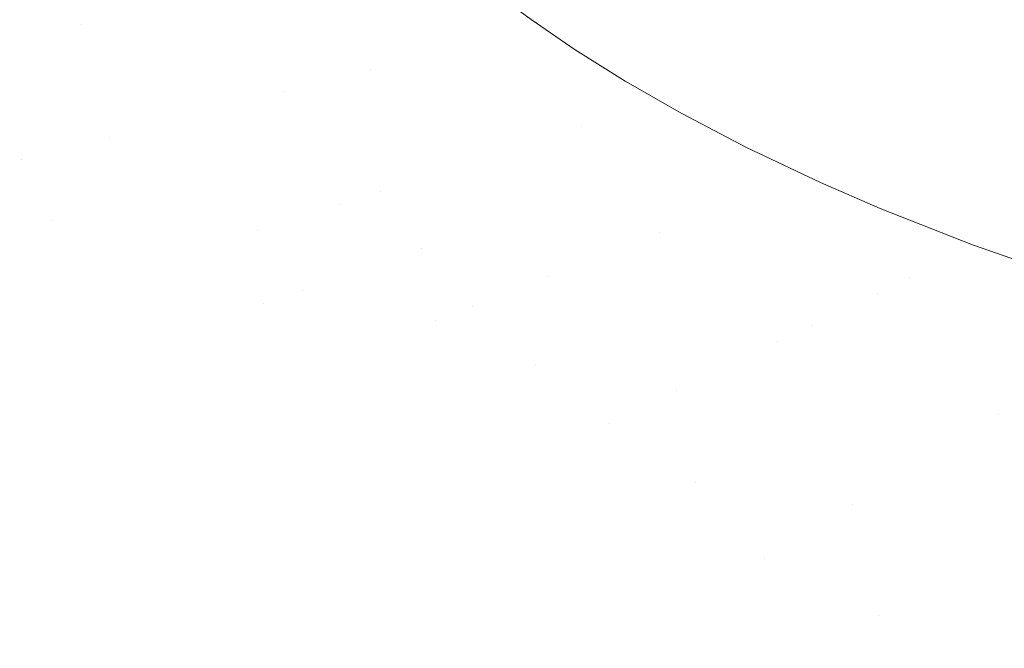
# Model space of a CAD drawing. Header units: centimetres. Extents: x -62 to 63, y 4 to 6.
# Tile 201 of 256: x -19.7927 to -19.6876, y 4.5819 to 4.6489. Entities that reach past the tile are written whole.
import ezdxf

# ---------------------------------------------------------------- set-up
doc = ezdxf.new("R2010")
doc.units = ezdxf.units.CM
doc.header["$LTSCALE"] = 2.54
doc.layers.add('Lucido design-1', color=7, linetype='Continuous')

# ---------------------------------------------------------------- blocks, each defined once
blk = doc.blocks.new('Gruppo-4-1')
at = {"color": 7, "linetype": 'Continuous', "lineweight": 9}
blk.add_3dface([(-61.85145, 5.90021, -2276.22217), (-61.85145, 4.30021, -2276.22217), (62.97838, 4.30021, -2276.22217), (62.97838, 5.90021, -2276.22217)], dxfattribs=at)
for points, invisible_edges in [([(-19.77134, 5.90021, -2276.62217), (-19.73341, 4.64575, -2276.62217), (-19.7381, 4.64895, -2276.62217)], 9), ([(-19.77134, 5.90021, -2276.62217), (-19.72809, 4.64241, -2276.62217), (-19.73341, 4.64575, -2276.62217)], 9), ([(-19.77134, 5.90021, -2276.62217), (-19.72203, 4.63893, -2276.62217), (-19.72809, 4.64241, -2276.62217)], 9), ([(-19.77134, 5.90021, -2276.62217), (-19.53626, 4.60021, -2276.62217), (-19.55781, 4.60063, -2276.62217)], 9), ([(-19.77134, 5.90021, -2276.62217), (-19.71512, 4.63532, -2276.62217), (-19.72203, 4.63893, -2276.62217)], 9), ([(-19.55781, 4.60063, -2276.62217), (-19.58122, 4.60206, -2276.62217), (-19.60128, 4.60411, -2276.62217), (-19.77134, 5.90021, -2276.62217)], 12), ([(-19.77134, 5.90021, -2276.62217), (-19.70725, 4.63159, -2276.62217), (-19.71512, 4.63532, -2276.62217)], 9), ([(-19.77134, 5.90021, -2276.62217), (-19.69083, 4.62487, -2276.62217), (-19.69103, 4.62494, -2276.62217), (-19.70087, 4.62882, -2276.62217)], 9), ([(-19.60128, 4.60411, -2276.62217), (-19.62007, 4.60678, -2276.62217), (-19.77134, 5.90021, -2276.62217)], 10), ([(-19.70087, 4.62882, -2276.62217), (-19.70725, 4.63159, -2276.62217), (-19.77134, 5.90021, -2276.62217)], 10), ([(-19.77134, 5.90021, -2276.62217), (-19.64687, 4.61205, -2276.62217), (-19.65313, 4.61345, -2276.62217), (-19.66727, 4.61718, -2276.62217)], 9), ([(-19.62007, 4.60678, -2276.62217), (-19.63739, 4.60994, -2276.62217), (-19.77134, 5.90021, -2276.62217)], 10), ([(-19.66727, 4.61718, -2276.62217), (-19.67987, 4.62104, -2276.62217), (-19.69083, 4.62487, -2276.62217), (-19.77134, 5.90021, -2276.62217)], 12), ([(-19.77134, 5.90021, -2276.62217), (20.89618, 4.68694, -2276.62217), (20.66318, 4.60021, -2276.62217), (-19.53626, 4.60021, -2276.62217)], 11), ([(-19.63739, 4.60994, -2276.62217), (-19.64687, 4.61205, -2276.62217), (-19.77134, 5.90021, -2276.62217)], 10), ([(-19.78554, 4.65954, -2276.62309), (-19.77624, 4.65045, -2276.62309), (-19.78602, 4.64842, -2276.62384), (-19.79569, 4.65789, -2276.62384)], 15), ([(-19.80591, 4.65622, -2276.62482), (-19.79569, 4.65789, -2276.62384), (-19.78602, 4.64842, -2276.62384), (-19.79585, 4.64638, -2276.62482)], 15), ([(-19.75521, 4.64362, -2276.62257), (-19.76656, 4.65245, -2276.62257), (-19.75699, 4.65444, -2276.62227)], 11), ([(-19.75521, 4.64362, -2276.62257), (-19.75699, 4.65444, -2276.62227), (-19.73271, 4.63754, -2276.62227)], 11), ([(-19.73271, 4.63754, -2276.62227), (-19.75699, 4.65444, -2276.62227), (-19.74222, 4.652, -2276.62217), (-19.7381, 4.64895, -2276.62217)], 11), ([(-19.76442, 4.64124, -2276.62309), (-19.77624, 4.65045, -2276.62309), (-19.76656, 4.65245, -2276.62257), (-19.75521, 4.64362, -2276.62257)], 15), ([(-19.77372, 4.63883, -2276.62384), (-19.78602, 4.64842, -2276.62384), (-19.77624, 4.65045, -2276.62309), (-19.76442, 4.64124, -2276.62309)], 15), ([(-19.73271, 4.63754, -2276.62227), (-19.7381, 4.64895, -2276.62217), (-19.73341, 4.64575, -2276.62217)], 9), ([(-19.78982, 4.6414, -2276.62482), (-19.79585, 4.64638, -2276.62482), (-19.78602, 4.64842, -2276.62384)], 11), ([(-19.78307, 4.63642, -2276.62482), (-19.78982, 4.6414, -2276.62482), (-19.78602, 4.64842, -2276.62384)], 11), ([(-19.78602, 4.64842, -2276.62384), (-19.77372, 4.63883, -2276.62384), (-19.78307, 4.63642, -2276.62482)], 11), ([(-19.79945, 4.63917, -2276.62603), (-19.80571, 4.64433, -2276.62603), (-19.79585, 4.64638, -2276.62482), (-19.78982, 4.6414, -2276.62482)], 15), ([(-19.73271, 4.63754, -2276.62227), (-19.73341, 4.64575, -2276.62217), (-19.72809, 4.64241, -2276.62217)], 9), ([(-19.75521, 4.64362, -2276.62257), (-19.74122, 4.63482, -2276.62257), (-19.74984, 4.63207, -2276.62309), (-19.76442, 4.64124, -2276.62309)], 15), ([(-19.73271, 4.63754, -2276.62227), (-19.74122, 4.63482, -2276.62257), (-19.75521, 4.64362, -2276.62257)], 11), ([(-19.78982, 4.6414, -2276.62482), (-19.78307, 4.63642, -2276.62482), (-19.79244, 4.63399, -2276.62603), (-19.79945, 4.63917, -2276.62603)], 15), ([(-19.72809, 4.64241, -2276.62217), (-19.72203, 4.63893, -2276.62217), (-19.73271, 4.63754, -2276.62227)], 10), ([(-19.7665, 4.63405, -2276.62384), (-19.77372, 4.63883, -2276.62384), (-19.76442, 4.64124, -2276.62309)], 11), ([(-19.75854, 4.62929, -2276.62384), (-19.7665, 4.63405, -2276.62384), (-19.76442, 4.64124, -2276.62309)], 11), ([(-19.76442, 4.64124, -2276.62309), (-19.75419, 4.63068, -2276.62344), (-19.75854, 4.62929, -2276.62384)], 11), ([(-19.76442, 4.64124, -2276.62309), (-19.74984, 4.63207, -2276.62309), (-19.75419, 4.63068, -2276.62344)], 11), ([(-19.79945, 4.63917, -2276.62603), (-19.79244, 4.63399, -2276.62603), (-19.8018, 4.63158, -2276.62749), (-19.80906, 4.63694, -2276.62749)], 15), ([(-19.77557, 4.63144, -2276.62482), (-19.78307, 4.63642, -2276.62482), (-19.77372, 4.63883, -2276.62384), (-19.7665, 4.63405, -2276.62384)], 15), ([(-19.73271, 4.63754, -2276.62227), (-19.72203, 4.63893, -2276.62217), (-19.71512, 4.63532, -2276.62217)], 9), ([(-19.72442, 4.62624, -2276.62257), (-19.74122, 4.63482, -2276.62257), (-19.73271, 4.63754, -2276.62227)], 11), ([(-19.72442, 4.62624, -2276.62257), (-19.73271, 4.63754, -2276.62227), (-19.70121, 4.61981, -2276.6224)], 11), ([(-19.73271, 4.63754, -2276.62227), (-19.69772, 4.62151, -2276.62227), (-19.70121, 4.61981, -2276.6224)], 11), ([(-19.69772, 4.62151, -2276.62227), (-19.73271, 4.63754, -2276.62227), (-19.71512, 4.63532, -2276.62217), (-19.70725, 4.63159, -2276.62217)], 11), ([(-19.78466, 4.62883, -2276.62603), (-19.79244, 4.63399, -2276.62603), (-19.78307, 4.63642, -2276.62482), (-19.77557, 4.63144, -2276.62482)], 15), ([(-19.7665, 4.63405, -2276.62384), (-19.75854, 4.62929, -2276.62384), (-19.7673, 4.6265, -2276.62482), (-19.77557, 4.63144, -2276.62482)], 15), ([(-19.73234, 4.62313, -2276.62309), (-19.74984, 4.63207, -2276.62309), (-19.74122, 4.63482, -2276.62257), (-19.72442, 4.62624, -2276.62257)], 15), ([(-19.79373, 4.62622, -2276.62749), (-19.8018, 4.63158, -2276.62749), (-19.79244, 4.63399, -2276.62603)], 11), ([(-19.79244, 4.63399, -2276.62603), (-19.7892, 4.62753, -2276.62673), (-19.79373, 4.62622, -2276.62749)], 11), ([(-19.79244, 4.63399, -2276.62603), (-19.78466, 4.62883, -2276.62603), (-19.7892, 4.62753, -2276.62673)], 11), ([(-19.75419, 4.63068, -2276.62344), (-19.74984, 4.63207, -2276.62309), (-19.73234, 4.62313, -2276.62309), (-19.73632, 4.62157, -2276.62344)], 15), ([(-19.77557, 4.63144, -2276.62482), (-19.7673, 4.6265, -2276.62482), (-19.77607, 4.6237, -2276.62603), (-19.78466, 4.62883, -2276.62603)], 15), ([(-19.70725, 4.63159, -2276.62217), (-19.70087, 4.62882, -2276.62217), (-19.69772, 4.62151, -2276.62227)], 10), ([(-19.74982, 4.6246, -2276.62384), (-19.75854, 4.62929, -2276.62384), (-19.75419, 4.63068, -2276.62344)], 11), ([(-19.74982, 4.6246, -2276.62384), (-19.75419, 4.63068, -2276.62344), (-19.73632, 4.62157, -2276.62344)], 11), ([(-19.7892, 4.62753, -2276.62673), (-19.78466, 4.62883, -2276.62603), (-19.77607, 4.6237, -2276.62603), (-19.78046, 4.6223, -2276.62673)], 15), ([(-19.75823, 4.62162, -2276.62482), (-19.7673, 4.6265, -2276.62482), (-19.75854, 4.62929, -2276.62384), (-19.74982, 4.6246, -2276.62384)], 15), ([(-19.70087, 4.62882, -2276.62217), (-19.69103, 4.62494, -2276.62217), (-19.69772, 4.62151, -2276.62227)], 10), ([(-19.78046, 4.6223, -2276.62673), (-19.78483, 4.62091, -2276.62749), (-19.79373, 4.62622, -2276.62749), (-19.7892, 4.62753, -2276.62673)], 15), ([(-19.79825, 4.62492, -2276.62831), (-19.79373, 4.62622, -2276.62749), (-19.78483, 4.62091, -2276.62749), (-19.7892, 4.61951, -2276.62831)], 15), ([(-19.76666, 4.61864, -2276.62603), (-19.77607, 4.6237, -2276.62603), (-19.7673, 4.6265, -2276.62482)], 11), ([(-19.7673, 4.6265, -2276.62482), (-19.76245, 4.62013, -2276.62539), (-19.76666, 4.61864, -2276.62603)], 11), ([(-19.7673, 4.6265, -2276.62482), (-19.75823, 4.62162, -2276.62482), (-19.76245, 4.62013, -2276.62539)], 11), ([(-19.71181, 4.61465, -2276.62309), (-19.73234, 4.62313, -2276.62309), (-19.72442, 4.62624, -2276.62257)], 11), ([(-19.70121, 4.61981, -2276.6224), (-19.70472, 4.6181, -2276.62257), (-19.72442, 4.62624, -2276.62257)], 11), ([(-19.72442, 4.62624, -2276.62257), (-19.70825, 4.61638, -2276.62281), (-19.71181, 4.61465, -2276.62309)], 11), ([(-19.72442, 4.62624, -2276.62257), (-19.70472, 4.6181, -2276.62257), (-19.70825, 4.61638, -2276.62281)], 11), ([(-19.7892, 4.61951, -2276.62831), (-19.79355, 4.61813, -2276.62919), (-19.80276, 4.62363, -2276.62919), (-19.79825, 4.62492, -2276.62831)], 15), ([(-19.74836, 4.61683, -2276.62482), (-19.75823, 4.62162, -2276.62482), (-19.74982, 4.6246, -2276.62384)], 11), ([(-19.74982, 4.6246, -2276.62384), (-19.74434, 4.61842, -2276.6243), (-19.74836, 4.61683, -2276.62482)], 11), ([(-19.74982, 4.6246, -2276.62384), (-19.74032, 4.61999, -2276.62384), (-19.74434, 4.61842, -2276.6243)], 11), ([(-19.73632, 4.62157, -2276.62344), (-19.74032, 4.61999, -2276.62384), (-19.74982, 4.6246, -2276.62384)], 11), ([(-19.69103, 4.62494, -2276.62217), (-19.69083, 4.62487, -2276.62217), (-19.69772, 4.62151, -2276.62227)], 10), ([(-19.69772, 4.62151, -2276.62227), (-19.69083, 4.62487, -2276.62217), (-19.67987, 4.62104, -2276.62217)], 9), ([(-19.78046, 4.6223, -2276.62673), (-19.77607, 4.6237, -2276.62603), (-19.76666, 4.61864, -2276.62603), (-19.77088, 4.61715, -2276.62673)], 15), ([(-19.73632, 4.62157, -2276.62344), (-19.73234, 4.62313, -2276.62309), (-19.71181, 4.61465, -2276.62309), (-19.71538, 4.61291, -2276.62344)], 15), ([(-19.77088, 4.61715, -2276.62673), (-19.77508, 4.61566, -2276.62749), (-19.78483, 4.62091, -2276.62749), (-19.78046, 4.6223, -2276.62673)], 15), ([(-19.76245, 4.62013, -2276.62539), (-19.75823, 4.62162, -2276.62482), (-19.74836, 4.61683, -2276.62482), (-19.75239, 4.61525, -2276.62539)], 15), ([(-19.71538, 4.61291, -2276.62344), (-19.71896, 4.61116, -2276.62384), (-19.74032, 4.61999, -2276.62384), (-19.73632, 4.62157, -2276.62344)], 15), ([(-19.70121, 4.61981, -2276.6224), (-19.69772, 4.62151, -2276.62227), (-19.65182, 4.60804, -2276.62227), (-19.65431, 4.60605, -2276.6224)], 15), ([(-19.65182, 4.60804, -2276.62227), (-19.69772, 4.62151, -2276.62227), (-19.67987, 4.62104, -2276.62217), (-19.66727, 4.61718, -2276.62217)], 11), ([(-19.7892, 4.61951, -2276.62831), (-19.78483, 4.62091, -2276.62749), (-19.77508, 4.61566, -2276.62749), (-19.77928, 4.61417, -2276.62831)], 15), ([(-19.77928, 4.61417, -2276.62831), (-19.78346, 4.61269, -2276.62919), (-19.79355, 4.61813, -2276.62919), (-19.7892, 4.61951, -2276.62831)], 15), ([(-19.75239, 4.61525, -2276.62539), (-19.75641, 4.61367, -2276.62603), (-19.76666, 4.61864, -2276.62603), (-19.76245, 4.62013, -2276.62539)], 15), ([(-19.74434, 4.61842, -2276.6243), (-19.74032, 4.61999, -2276.62384), (-19.71896, 4.61116, -2276.62384), (-19.72255, 4.60941, -2276.6243)], 15), ([(-19.65431, 4.60605, -2276.6224), (-19.65682, 4.60405, -2276.62257), (-19.70472, 4.6181, -2276.62257), (-19.70121, 4.61981, -2276.6224)], 15), ([(-19.77088, 4.61715, -2276.62673), (-19.76666, 4.61864, -2276.62603), (-19.75641, 4.61367, -2276.62603), (-19.76044, 4.61209, -2276.62673)], 15), ([(-19.73767, 4.61217, -2276.62482), (-19.74836, 4.61683, -2276.62482), (-19.74434, 4.61842, -2276.6243)], 11), ([(-19.73767, 4.61217, -2276.62482), (-19.74434, 4.61842, -2276.6243), (-19.72255, 4.60941, -2276.6243)], 11), ([(-19.79788, 4.61674, -2276.63014), (-19.79355, 4.61813, -2276.62919), (-19.78346, 4.61269, -2276.62919), (-19.78762, 4.61122, -2276.63014)], 15), ([(-19.70825, 4.61638, -2276.62281), (-19.70472, 4.6181, -2276.62257), (-19.65682, 4.60405, -2276.62257), (-19.65935, 4.60203, -2276.62281)], 15), ([(-19.78762, 4.61122, -2276.63014), (-19.79175, 4.60976, -2276.63114), (-19.80218, 4.61537, -2276.63114), (-19.79788, 4.61674, -2276.63014)], 15), ([(-19.76044, 4.61209, -2276.62673), (-19.76446, 4.61051, -2276.62749), (-19.77508, 4.61566, -2276.62749), (-19.77088, 4.61715, -2276.62673)], 15), ([(-19.75239, 4.61525, -2276.62539), (-19.74836, 4.61683, -2276.62482), (-19.73767, 4.61217, -2276.62482), (-19.74149, 4.6105, -2276.62539)], 15), ([(-19.68828, 4.60685, -2276.62309), (-19.71181, 4.61465, -2276.62309), (-19.70825, 4.61638, -2276.62281)], 11), ([(-19.68828, 4.60685, -2276.62309), (-19.70825, 4.61638, -2276.62281), (-19.65935, 4.60203, -2276.62281)], 11), ([(-19.80646, 4.61401, -2276.63221), (-19.80218, 4.61537, -2276.63114), (-19.79175, 4.60976, -2276.63114), (-19.79586, 4.6083, -2276.63221)], 15), ([(-19.77928, 4.61417, -2276.62831), (-19.77508, 4.61566, -2276.62749), (-19.76446, 4.61051, -2276.62749), (-19.76847, 4.60893, -2276.62831)], 15), ([(-19.74149, 4.6105, -2276.62539), (-19.74532, 4.60882, -2276.62603), (-19.75641, 4.61367, -2276.62603), (-19.75239, 4.61525, -2276.62539)], 15), ([(-19.76847, 4.60893, -2276.62831), (-19.77246, 4.60736, -2276.62919), (-19.78346, 4.61269, -2276.62919), (-19.77928, 4.61417, -2276.62831)], 15), ([(-19.71538, 4.61291, -2276.62344), (-19.71181, 4.61465, -2276.62309), (-19.68828, 4.60685, -2276.62309), (-19.69137, 4.60495, -2276.62344)], 15), ([(-19.76044, 4.61209, -2276.62673), (-19.75641, 4.61367, -2276.62603), (-19.74532, 4.60882, -2276.62603), (-19.74914, 4.60715, -2276.62673)], 15), ([(-19.78762, 4.61122, -2276.63014), (-19.78346, 4.61269, -2276.62919), (-19.77246, 4.60736, -2276.62919), (-19.77644, 4.6058, -2276.63014)], 15), ([(-19.74914, 4.60715, -2276.62673), (-19.75295, 4.60548, -2276.62749), (-19.76446, 4.61051, -2276.62749), (-19.76044, 4.61209, -2276.62673)], 15), ([(-19.74149, 4.6105, -2276.62539), (-19.73767, 4.61217, -2276.62482), (-19.72615, 4.60765, -2276.62482), (-19.72976, 4.6059, -2276.62539)], 15), ([(-19.72255, 4.60941, -2276.6243), (-19.72615, 4.60765, -2276.62482), (-19.73767, 4.61217, -2276.62482)], 11), ([(-19.69137, 4.60495, -2276.62344), (-19.69447, 4.60305, -2276.62384), (-19.71896, 4.61116, -2276.62384), (-19.71538, 4.61291, -2276.62344)], 15), ([(-19.77644, 4.6058, -2276.63014), (-19.78039, 4.60424, -2276.63114), (-19.79175, 4.60976, -2276.63114), (-19.78762, 4.61122, -2276.63014)], 15), ([(-19.72255, 4.60941, -2276.6243), (-19.71896, 4.61116, -2276.62384), (-19.69447, 4.60305, -2276.62384), (-19.69758, 4.60114, -2276.6243)], 15), ([(-19.76847, 4.60893, -2276.62831), (-19.76446, 4.61051, -2276.62749), (-19.75295, 4.60548, -2276.62749), (-19.75676, 4.60382, -2276.62831)], 15), ([(-19.72976, 4.6059, -2276.62539), (-19.73336, 4.60414, -2276.62603), (-19.74532, 4.60882, -2276.62603), (-19.74149, 4.6105, -2276.62539)], 15), ([(-19.79586, 4.6083, -2276.63221), (-19.79175, 4.60976, -2276.63114), (-19.78039, 4.60424, -2276.63114), (-19.78431, 4.6027, -2276.63221)], 15), ([(-19.75676, 4.60382, -2276.62831), (-19.76055, 4.60216, -2276.62919), (-19.77246, 4.60736, -2276.62919), (-19.76847, 4.60893, -2276.62831)], 15), ([(-19.74914, 4.60715, -2276.62673), (-19.74532, 4.60882, -2276.62603), (-19.73336, 4.60414, -2276.62603), (-19.73697, 4.60238, -2276.62673)], 15), ([(-19.69758, 4.60114, -2276.6243), (-19.7007, 4.59922, -2276.62482), (-19.72615, 4.60765, -2276.62482), (-19.72255, 4.60941, -2276.6243)], 15), ([(-19.78431, 4.6027, -2276.63221), (-19.78821, 4.60117, -2276.63334), (-19.79994, 4.60686, -2276.63334), (-19.79586, 4.6083, -2276.63221)], 15), ([(-19.80397, 4.60543, -2276.63453), (-19.79994, 4.60686, -2276.63334), (-19.78821, 4.60117, -2276.63334), (-19.79206, 4.59965, -2276.63453)], 15), ([(-19.77644, 4.6058, -2276.63014), (-19.77246, 4.60736, -2276.62919), (-19.76055, 4.60216, -2276.62919), (-19.76433, 4.60051, -2276.63014)], 15), ([(-19.73697, 4.60238, -2276.62673), (-19.74057, 4.60063, -2276.62749), (-19.75295, 4.60548, -2276.62749), (-19.74914, 4.60715, -2276.62673)], 15), ([(-19.70382, 4.5973, -2276.62539), (-19.72976, 4.6059, -2276.62539), (-19.72615, 4.60765, -2276.62482), (-19.7007, 4.59922, -2276.62482)], 15), ([(-19.69137, 4.60495, -2276.62344), (-19.68828, 4.60685, -2276.62309), (-19.6619, 4.6, -2276.62309), (-19.66445, 4.59797, -2276.62344)], 15), ([(-19.65935, 4.60203, -2276.62281), (-19.6619, 4.6, -2276.62309), (-19.68828, 4.60685, -2276.62309)], 11), ([(-19.76433, 4.60051, -2276.63014), (-19.76808, 4.59887, -2276.63114), (-19.78039, 4.60424, -2276.63114), (-19.77644, 4.6058, -2276.63014)], 15), ([(-19.72057, 4.59965, -2276.62603), (-19.73336, 4.60414, -2276.62603), (-19.72976, 4.6059, -2276.62539)], 11), ([(-19.72057, 4.59965, -2276.62603), (-19.72976, 4.6059, -2276.62539), (-19.70382, 4.5973, -2276.62539)], 11), ([(-19.79206, 4.59965, -2276.63453), (-19.79588, 4.59815, -2276.63579), (-19.80797, 4.60401, -2276.63579), (-19.80397, 4.60543, -2276.63453)], 15), ([(-19.75676, 4.60382, -2276.62831), (-19.75295, 4.60548, -2276.62749), (-19.74057, 4.60063, -2276.62749), (-19.74416, 4.59888, -2276.62831)], 15), ([(-19.66445, 4.59797, -2276.62344), (-19.66701, 4.59592, -2276.62384), (-19.69447, 4.60305, -2276.62384), (-19.69137, 4.60495, -2276.62344)], 15), ([(-19.78431, 4.6027, -2276.63221), (-19.78039, 4.60424, -2276.63114), (-19.76808, 4.59887, -2276.63114), (-19.77181, 4.59724, -2276.63221)], 15), ([(-19.74416, 4.59888, -2276.62831), (-19.74773, 4.59714, -2276.62919), (-19.76055, 4.60216, -2276.62919), (-19.75676, 4.60382, -2276.62831)], 15), ([(-19.73697, 4.60238, -2276.62673), (-19.73336, 4.60414, -2276.62603), (-19.72057, 4.59965, -2276.62603), (-19.72394, 4.59781, -2276.62673)], 15), ([(-19.77181, 4.59724, -2276.63221), (-19.7755, 4.59563, -2276.63334), (-19.78821, 4.60117, -2276.63334), (-19.78431, 4.6027, -2276.63221)], 15), ([(-19.69758, 4.60114, -2276.6243), (-19.69447, 4.60305, -2276.62384), (-19.66701, 4.59592, -2276.62384), (-19.66959, 4.59387, -2276.6243)], 15), ([(-19.76433, 4.60051, -2276.63014), (-19.76055, 4.60216, -2276.62919), (-19.74773, 4.59714, -2276.62919), (-19.75129, 4.5954, -2276.63014)], 15), ([(-19.72394, 4.59781, -2276.62673), (-19.7273, 4.59597, -2276.62749), (-19.74057, 4.60063, -2276.62749), (-19.73697, 4.60238, -2276.62673)], 15), ([(-19.77917, 4.59403, -2276.63453), (-19.79206, 4.59965, -2276.63453), (-19.78821, 4.60117, -2276.63334), (-19.7755, 4.59563, -2276.63334)], 15), ([(-19.75129, 4.5954, -2276.63014), (-19.75483, 4.59368, -2276.63114), (-19.76808, 4.59887, -2276.63114), (-19.76433, 4.60051, -2276.63014)], 15), ([(-19.73066, 4.59414, -2276.62831), (-19.74416, 4.59888, -2276.62831), (-19.74057, 4.60063, -2276.62749), (-19.7273, 4.59597, -2276.62749)], 15), ([(-19.66959, 4.59387, -2276.6243), (-19.67216, 4.59181, -2276.62482), (-19.7007, 4.59922, -2276.62482), (-19.69758, 4.60114, -2276.6243)], 15), ([(-19.78279, 4.59244, -2276.63579), (-19.79588, 4.59815, -2276.63579), (-19.79206, 4.59965, -2276.63453), (-19.77917, 4.59403, -2276.63453)], 15), ([(-19.72394, 4.59781, -2276.62673), (-19.72057, 4.59965, -2276.62603), (-19.70694, 4.59539, -2276.62603), (-19.71006, 4.59347, -2276.62673)], 15), ([(-19.70382, 4.5973, -2276.62539), (-19.70694, 4.59539, -2276.62603), (-19.72057, 4.59965, -2276.62603)], 11), ([(-19.77181, 4.59724, -2276.63221), (-19.76808, 4.59887, -2276.63114), (-19.75483, 4.59368, -2276.63114), (-19.75834, 4.59196, -2276.63221)], 15), ([(-19.734, 4.59232, -2276.62919), (-19.74773, 4.59714, -2276.62919), (-19.74416, 4.59888, -2276.62831), (-19.73066, 4.59414, -2276.62831)], 15), ([(-19.7007, 4.59922, -2276.62482), (-19.67216, 4.59181, -2276.62482), (-19.67474, 4.58976, -2276.62539), (-19.70382, 4.5973, -2276.62539)], 15), ([(-19.79966, 4.59667, -2276.6371), (-19.79588, 4.59815, -2276.63579), (-19.78279, 4.59244, -2276.63579), (-19.78638, 4.59087, -2276.6371)], 15), ([(-19.71006, 4.59347, -2276.62673), (-19.71318, 4.59156, -2276.62749), (-19.7273, 4.59597, -2276.62749), (-19.72394, 4.59781, -2276.62673)], 15), ([(-19.70382, 4.5973, -2276.62539), (-19.67474, 4.58976, -2276.62539), (-19.67732, 4.5877, -2276.62603), (-19.70694, 4.59539, -2276.62603)], 15), ([(-19.78638, 4.59087, -2276.6371), (-19.78992, 4.58933, -2276.63847), (-19.80339, 4.5952, -2276.63847), (-19.79966, 4.59667, -2276.6371)], 15), ([(-19.75834, 4.59196, -2276.63221), (-19.76183, 4.59027, -2276.63334), (-19.7755, 4.59563, -2276.63334), (-19.77181, 4.59724, -2276.63221)], 15), ([(-19.73733, 4.5905, -2276.63014), (-19.75129, 4.5954, -2276.63014), (-19.74773, 4.59714, -2276.62919), (-19.734, 4.59232, -2276.62919)], 15), ([(-19.80706, 4.59376, -2276.6399), (-19.80339, 4.5952, -2276.63847), (-19.78992, 4.58933, -2276.63847), (-19.79341, 4.5878, -2276.6399)], 15), ([(-19.7755, 4.59563, -2276.63334), (-19.76183, 4.59027, -2276.63334), (-19.76528, 4.58858, -2276.63453), (-19.77917, 4.59403, -2276.63453)], 15), ([(-19.74064, 4.5887, -2276.63114), (-19.75483, 4.59368, -2276.63114), (-19.75129, 4.5954, -2276.63014), (-19.73733, 4.5905, -2276.63014)], 15), ([(-19.7273, 4.59597, -2276.62749), (-19.71318, 4.59156, -2276.62749), (-19.71629, 4.58965, -2276.62831), (-19.73066, 4.59414, -2276.62831)], 15), ([(-19.71006, 4.59347, -2276.62673), (-19.70694, 4.59539, -2276.62603), (-19.67732, 4.5877, -2276.62603), (-19.6799, 4.58564, -2276.62673)], 15), ([(-19.73066, 4.59414, -2276.62831), (-19.71629, 4.58965, -2276.62831), (-19.71938, 4.58775, -2276.62919), (-19.734, 4.59232, -2276.62919)], 15), ([(-19.77917, 4.59403, -2276.63453), (-19.76528, 4.58858, -2276.63453), (-19.7687, 4.58692, -2276.63579), (-19.78279, 4.59244, -2276.63579)], 15), ([(-19.74392, 4.5869, -2276.63221), (-19.75834, 4.59196, -2276.63221), (-19.75483, 4.59368, -2276.63114), (-19.74064, 4.5887, -2276.63114)], 15), ([(-19.6799, 4.58564, -2276.62673), (-19.68248, 4.58359, -2276.62749), (-19.71318, 4.59156, -2276.62749), (-19.71006, 4.59347, -2276.62673)], 15), ([(-19.78638, 4.59087, -2276.6371), (-19.78279, 4.59244, -2276.63579), (-19.7687, 4.58692, -2276.63579), (-19.77208, 4.58527, -2276.6371)], 15), ([(-19.734, 4.59232, -2276.62919), (-19.71938, 4.58775, -2276.62919), (-19.72247, 4.58585, -2276.63014), (-19.73733, 4.5905, -2276.63014)], 15), ([(-19.74718, 4.58513, -2276.63334), (-19.76183, 4.59027, -2276.63334), (-19.75834, 4.59196, -2276.63221), (-19.74392, 4.5869, -2276.63221)], 15), ([(-19.70107, 4.58543, -2276.62831), (-19.71629, 4.58965, -2276.62831), (-19.71318, 4.59156, -2276.62749)], 11), ([(-19.70107, 4.58543, -2276.62831), (-19.71318, 4.59156, -2276.62749), (-19.68248, 4.58359, -2276.62749)], 11), ([(-19.77208, 4.58527, -2276.6371), (-19.77542, 4.58364, -2276.63847), (-19.78992, 4.58933, -2276.63847), (-19.78638, 4.59087, -2276.6371)], 15), ([(-19.75041, 4.58336, -2276.63453), (-19.76528, 4.58858, -2276.63453), (-19.76183, 4.59027, -2276.63334), (-19.74718, 4.58513, -2276.63334)], 15), ([(-19.73733, 4.5905, -2276.63014), (-19.72247, 4.58585, -2276.63014), (-19.72553, 4.58397, -2276.63114), (-19.74064, 4.5887, -2276.63114)], 15), ([(-19.79341, 4.5878, -2276.6399), (-19.78992, 4.58933, -2276.63847), (-19.77542, 4.58364, -2276.63847), (-19.77871, 4.58204, -2276.6399)], 15), ([(-19.7039, 4.58346, -2276.62919), (-19.71938, 4.58775, -2276.62919), (-19.71629, 4.58965, -2276.62831), (-19.70107, 4.58543, -2276.62831)], 15), ([(-19.75361, 4.58162, -2276.63579), (-19.7687, 4.58692, -2276.63579), (-19.76528, 4.58858, -2276.63453), (-19.75041, 4.58336, -2276.63453)], 15), ([(-19.74064, 4.5887, -2276.63114), (-19.72553, 4.58397, -2276.63114), (-19.72857, 4.5821, -2276.63221), (-19.74392, 4.5869, -2276.63221)], 15), ([(-19.77871, 4.58204, -2276.6399), (-19.78195, 4.58046, -2276.64139), (-19.79684, 4.5863, -2276.64139), (-19.79341, 4.5878, -2276.6399)], 15), ([(-19.75677, 4.57989, -2276.6371), (-19.77208, 4.58527, -2276.6371), (-19.7687, 4.58692, -2276.63579), (-19.75361, 4.58162, -2276.63579)], 15), ([(-19.74392, 4.5869, -2276.63221), (-19.72857, 4.5821, -2276.63221), (-19.73159, 4.58025, -2276.63334), (-19.74718, 4.58513, -2276.63334)], 15), ([(-19.70673, 4.58149, -2276.63014), (-19.72247, 4.58585, -2276.63014), (-19.71938, 4.58775, -2276.62919), (-19.7039, 4.58346, -2276.62919)], 15), ([(-19.79281, 4.58184, -2276.64293), (-19.79684, 4.5863, -2276.64139), (-19.78195, 4.58046, -2276.64139)], 11), ([(-19.70953, 4.57954, -2276.63114), (-19.72553, 4.58397, -2276.63114), (-19.72247, 4.58585, -2276.63014), (-19.70673, 4.58149, -2276.63014)], 15), ([(-19.75989, 4.57819, -2276.63847), (-19.77542, 4.58364, -2276.63847), (-19.77208, 4.58527, -2276.6371), (-19.75677, 4.57989, -2276.6371)], 15), ([(-19.74718, 4.58513, -2276.63334), (-19.73159, 4.58025, -2276.63334), (-19.73458, 4.57841, -2276.63453), (-19.75041, 4.58336, -2276.63453)], 15), ([(-19.70107, 4.58543, -2276.62831), (-19.68505, 4.58154, -2276.62831), (-19.68761, 4.5795, -2276.62919), (-19.7039, 4.58346, -2276.62919)], 15), ([(-19.68248, 4.58359, -2276.62749), (-19.68505, 4.58154, -2276.62831), (-19.70107, 4.58543, -2276.62831)], 11), ([(-19.77871, 4.58204, -2276.6399), (-19.77542, 4.58364, -2276.63847), (-19.75989, 4.57819, -2276.63847), (-19.76297, 4.57651, -2276.6399)], 15), ([(-19.71232, 4.5776, -2276.63221), (-19.72857, 4.5821, -2276.63221), (-19.72553, 4.58397, -2276.63114), (-19.70953, 4.57954, -2276.63114)], 15), ([(-19.75041, 4.58336, -2276.63453), (-19.73458, 4.57841, -2276.63453), (-19.73754, 4.57659, -2276.63579), (-19.75361, 4.58162, -2276.63579)], 15), ([(-19.7039, 4.58346, -2276.62919), (-19.68761, 4.5795, -2276.62919), (-19.69015, 4.57747, -2276.63014), (-19.70673, 4.58149, -2276.63014)], 15), ([(-19.76297, 4.57651, -2276.6399), (-19.766, 4.57486, -2276.64139), (-19.78195, 4.58046, -2276.64139), (-19.77871, 4.58204, -2276.6399)], 15), ([(-19.71508, 4.57568, -2276.63334), (-19.73159, 4.58025, -2276.63334), (-19.72857, 4.5821, -2276.63221), (-19.71232, 4.5776, -2276.63221)], 15)]:
    blk.add_3dface(points, dxfattribs=dict(at, invisible_edges=invisible_edges))
blk = doc.blocks.new('Gruppo-5-1')
at = {"color": 7}
blk.add_blockref('Gruppo-4-1', (0, 0), dxfattribs=at)

msp = doc.modelspace()

# ---------------------------------------------------------------- block references
at = {"layer": 'Lucido design-1', "color": 7}
msp.add_blockref('Gruppo-5-1', (0, 0), dxfattribs=at)

doc.saveas('drawing.dxf')
